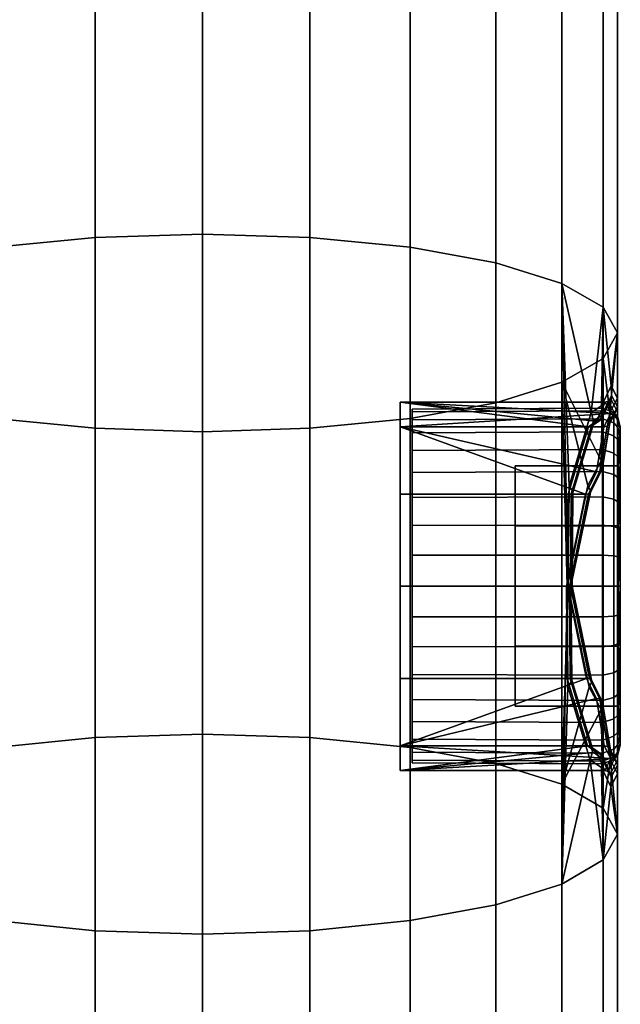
# Model space of a CAD drawing. Header units: millimetres. Extents: x -1932 to -614, y 1030 to 1948.
# Tile 227 of 256: x -631 to -614, y 1466 to 1495. Entities that reach past the tile are written whole.
import ezdxf

# ---------------------------------------------------------------- set-up
doc = ezdxf.new("R2010")
doc.units = ezdxf.units.MM
doc.layers.add('_S - MAT - L_R - HOR', color=7, linetype='Continuous', lineweight=30, true_color=0x7f3f00)

msp = doc.modelspace()

# ---------------------------------------------------------------- meshes
at = {"layer": '_S - MAT - L_R - HOR'}
mesh = msp.add_polyface(dxfattribs=at)
corners = [(-637.342, 1170.496, -302.815), (-637.342, 1885.485, -303.154), (-637.752, 1885.692, -306.257), (-637.752, 1170.381, -305.922), (-636.142, 1170.603, -299.92), (-636.142, 1885.292, -300.263), (-634.233, 1170.695, -297.433), (-634.233, 1885.127, -297.78), (-631.745, 1170.766, -295.525), (-631.745, 1885, -295.875), (-628.847, 1170.81, -294.326), (-628.847, 1884.92, -294.678), (-625.738, 1170.826, -293.917), (-625.738, 1884.893, -294.269), (-622.629, 1170.81, -294.326), (-622.629, 1884.92, -294.678), (-625.738, 1884.893, -294.269), (-625.738, 1170.826, -293.917), (-619.731, 1170.766, -295.525), (-619.731, 1885, -295.875), (-617.243, 1170.695, -297.433), (-617.243, 1885.127, -297.78), (-615.334, 1170.603, -299.92), (-615.334, 1885.292, -300.263), (-614.134, 1170.496, -302.815), (-614.133, 1885.485, -303.154), (-613.724, 1170.381, -305.922), (-613.724, 1885.692, -306.257), (-614.134, 1170.266, -309.03), (-614.133, 1885.899, -309.359), (-615.334, 1170.158, -311.925), (-615.334, 1886.092, -312.25), (-617.243, 1170.066, -314.412), (-617.243, 1886.258, -314.733), (-619.731, 1169.996, -316.32), (-619.731, 1886.385, -316.638), (-622.629, 1169.951, -317.519), (-622.628, 1886.464, -317.835), (-625.738, 1169.936, -317.928), (-625.738, 1886.492, -318.244), (-628.847, 1169.951, -317.519), (-628.847, 1886.464, -317.835), (-631.745, 1169.996, -316.32), (-631.745, 1886.385, -316.638), (-634.233, 1170.066, -314.412), (-634.233, 1886.258, -314.733), (-636.142, 1170.158, -311.925), (-636.142, 1886.092, -312.25), (-637.342, 1170.266, -309.03), (-637.342, 1885.899, -309.359), (-631.745, 1539.318, -125.595), (-631.745, 1525.063, -123.8), (-634.233, 1525.418, -121.924), (-634.233, 1539.326, -123.685), (-628.847, 1539.313, -126.795), (-628.847, 1524.841, -124.979), (-625.738, 1539.312, -127.204), (-625.738, 1524.765, -125.381), (-622.629, 1539.313, -126.795), (-622.629, 1524.841, -124.979), (-625.738, 1524.765, -125.381), (-625.738, 1539.312, -127.204), (-619.731, 1539.318, -125.595), (-619.731, 1525.063, -123.8), (-617.243, 1539.326, -123.685), (-617.243, 1525.418, -121.924), (-615.334, 1539.336, -121.197), (-615.334, 1525.879, -119.479), (-637.342, 1526.417, -116.632), (-637.342, 1484.975, -106.346), (-637.752, 1485.716, -103.326), (-637.752, 1526.994, -113.576), (-636.142, 1525.879, -119.479), (-636.142, 1484.285, -109.16), (-634.233, 1483.692, -111.576), (-631.745, 1483.237, -113.43), (-628.847, 1482.951, -114.596), (-625.738, 1482.854, -114.993), (-622.629, 1482.951, -114.596), (-625.738, 1482.854, -114.993), (-625.738, 1524.765, -125.381), (-619.731, 1483.237, -113.43), (-617.243, 1483.692, -111.576), (-615.334, 1484.285, -109.16), (-614.134, 1526.417, -116.632), (-614.134, 1484.975, -106.346), (-613.724, 1526.994, -113.576), (-613.724, 1485.716, -103.326), (-614.134, 1527.57, -110.521), (-614.134, 1486.457, -100.307), (-615.334, 1528.108, -107.673), (-615.334, 1487.147, -97.493), (-617.243, 1528.57, -105.228), (-617.243, 1487.74, -95.077), (-619.731, 1528.924, -103.352), (-619.731, 1488.194, -93.222), (-622.629, 1529.146, -102.173), (-622.629, 1488.48, -92.057), (-625.738, 1529.222, -101.771), (-625.738, 1488.578, -91.659), (-628.847, 1529.146, -102.173), (-628.847, 1488.48, -92.057), (-631.745, 1528.924, -103.352), (-631.745, 1488.194, -93.222), (-634.233, 1528.57, -105.228), (-634.233, 1487.74, -95.077), (-636.142, 1528.108, -107.673), (-636.142, 1487.147, -97.493), (-637.342, 1527.57, -110.521), (-637.342, 1486.457, -100.307)]
mesh.append_faces([[corners[k] for k in face] for face in [(0, 1, 2, 3), (4, 5, 1, 0), (6, 7, 5, 4), (8, 9, 7, 6), (10, 11, 9, 8), (12, 13, 11, 10), (14, 15, 16, 17), (18, 19, 15, 14), (20, 21, 19, 18), (22, 23, 21, 20), (24, 25, 23, 22), (26, 27, 25, 24), (28, 29, 27, 26), (30, 31, 29, 28), (32, 33, 31, 30), (34, 35, 33, 32), (36, 37, 35, 34), (38, 39, 37, 36), (40, 41, 39, 38), (42, 43, 41, 40), (44, 45, 43, 42), (46, 47, 45, 44), (48, 49, 47, 46), (3, 2, 49, 48), (50, 51, 52, 53), (54, 55, 51, 50), (56, 57, 55, 54), (58, 59, 60, 61), (62, 63, 59, 58), (64, 65, 63, 62), (66, 67, 65, 64), (68, 69, 70, 71), (72, 73, 69, 68), (52, 74, 73, 72), (51, 75, 74, 52), (55, 76, 75, 51), (57, 77, 76, 55), (59, 78, 79, 80), (63, 81, 78, 59), (65, 82, 81, 63), (67, 83, 82, 65), (84, 85, 83, 67), (86, 87, 85, 84), (88, 89, 87, 86), (90, 91, 89, 88), (92, 93, 91, 90), (94, 95, 93, 92), (96, 97, 95, 94), (98, 99, 97, 96), (100, 101, 99, 98), (102, 103, 101, 100), (104, 105, 103, 102), (106, 107, 105, 104), (108, 109, 107, 106), (71, 70, 109, 108)]])
mesh = msp.add_polyface(dxfattribs=at)
corners = [(-637.342, 1484.975, -106.346), (-637.342, 1470.451, -102.74), (-637.752, 1471.2, -99.722), (-637.752, 1485.716, -103.326), (-636.142, 1484.285, -109.16), (-636.142, 1469.752, -105.552), (-634.233, 1483.692, -111.576), (-634.233, 1469.153, -107.967), (-631.745, 1483.237, -113.43), (-631.745, 1468.693, -109.82), (-628.847, 1482.951, -114.596), (-628.847, 1468.403, -110.984), (-625.738, 1482.854, -114.993), (-625.738, 1468.305, -111.382), (-622.629, 1482.951, -114.596), (-622.629, 1468.403, -110.984), (-625.738, 1468.305, -111.382), (-625.738, 1482.854, -114.993), (-619.731, 1483.237, -113.43), (-619.731, 1468.693, -109.82), (-617.243, 1483.692, -111.576), (-617.243, 1469.153, -107.967), (-619.731, 1488.194, -93.222), (-619.731, 1473.707, -89.624), (-617.243, 1473.247, -91.477), (-617.243, 1487.74, -95.077), (-622.629, 1488.48, -92.057), (-622.629, 1473.996, -88.459), (-631.745, 1488.194, -93.222), (-631.745, 1473.707, -89.624), (-628.847, 1473.996, -88.459), (-628.847, 1488.48, -92.057), (-634.233, 1487.74, -95.077), (-634.233, 1473.247, -91.477), (-636.142, 1487.147, -97.493), (-636.142, 1472.648, -93.892), (-637.342, 1486.457, -100.307), (-637.342, 1471.949, -96.704), (-614.651, 1481.041, -106.16), (-620.021, 1481.041, -106.16), (-620.021, 1478.376, -106.874), (-615.204, 1478.376, -106.874), (-620.021, 1478.376, -96.213), (-620.021, 1473.759, -104.209), (-620.021, 1482.992, -104.209), (-615.183, 1475.71, -106.16), (-620.021, 1475.71, -106.16), (-620.021, 1473.759, -104.209), (-614.594, 1473.759, -104.209), (-614.326, 1475.126, -97.512), (-614.108, 1473.759, -98.878), (-620.021, 1473.759, -98.878), (-615.204, 1478.376, -106.874), (-620.021, 1478.376, -106.874), (-620.021, 1475.71, -106.16), (-615.183, 1475.71, -106.16), (-620.021, 1473.759, -98.878), (-613.919, 1473.388, -100.265), (-620.021, 1473.045, -101.543), (-614.619, 1475.71, -96.927), (-620.021, 1475.71, -96.927), (-620.021, 1478.376, -96.213), (-615.172, 1478.376, -96.213), (-615.172, 1478.376, -96.213), (-620.021, 1478.376, -96.213), (-620.021, 1481.041, -96.927), (-615.151, 1481.041, -96.927), (-614.594, 1473.759, -104.209), (-620.021, 1473.759, -104.209), (-620.021, 1473.045, -101.543), (-619.666, 1475.826, -105.99), (-619.666, 1476.634, -106.367), (-614.158, 1476.622, -106.401), (-614.158, 1475.807, -106.021), (-619.666, 1478.384, -106.676), (-619.666, 1479.273, -106.598), (-614.158, 1479.279, -106.634), (-614.158, 1478.384, -106.712), (-619.666, 1475.095, -97.637), (-619.666, 1474.464, -98.268), (-614.158, 1474.436, -98.245), (-614.158, 1475.071, -97.609), (-619.666, 1478.384, -96.44), (-619.666, 1477.496, -96.518), (-614.158, 1477.489, -96.482), (-614.158, 1478.384, -96.404), (-619.666, 1476.634, -96.749), (-614.158, 1476.622, -96.714), (-619.666, 1475.826, -97.126), (-614.158, 1475.807, -97.094), (-619.666, 1477.496, -106.598), (-614.158, 1477.489, -106.634), (-619.666, 1473.267, -101.558), (-619.666, 1473.344, -102.446), (-614.158, 1473.309, -102.453), (-614.158, 1473.23, -101.558), (-619.666, 1475.095, -105.478), (-614.158, 1475.071, -105.506), (-619.666, 1473.575, -99.807), (-619.666, 1473.344, -100.669), (-614.158, 1473.309, -100.663), (-614.158, 1473.541, -99.795), (-619.666, 1473.952, -104.117), (-619.666, 1474.464, -104.847), (-614.158, 1474.436, -104.871), (-614.158, 1473.921, -104.135), (-619.666, 1473.575, -103.308), (-614.158, 1473.541, -103.321), (-619.666, 1473.267, -101.558), (-614.158, 1473.23, -101.558), (-619.666, 1473.952, -98.999), (-614.158, 1473.921, -98.981), (-620.021, 1482.992, -98.878), (-620.021, 1481.041, -96.927), (-620.021, 1475.71, -96.927), (-620.021, 1473.759, -98.878), (-620.021, 1473.045, -101.543), (-620.021, 1475.71, -106.16), (-620.021, 1478.376, -106.874), (-620.021, 1475.71, -96.927), (-614.619, 1475.71, -96.927), (-614.108, 1473.759, -98.878), (-614.326, 1473.568, -103.495)]
mesh.append_faces([[corners[k] for k in face] for face in [(0, 1, 2, 3), (4, 5, 1, 0), (6, 7, 5, 4), (8, 9, 7, 6), (10, 11, 9, 8), (12, 13, 11, 10), (14, 15, 16, 17), (18, 19, 15, 14), (20, 21, 19, 18), (22, 23, 24, 25), (26, 27, 23, 22), (28, 29, 30, 31), (32, 33, 29, 28), (34, 35, 33, 32), (36, 37, 35, 34), (3, 2, 37, 36), (38, 39, 40, 41), (42, 43, 44, 44), (45, 46, 47, 48), (49, 50, 51, 51), (52, 53, 54, 55), (56, 57, 58, 58), (59, 60, 61, 62), (63, 64, 65, 66), (67, 68, 69, 69), (70, 71, 72, 73), (74, 75, 76, 77), (78, 79, 80, 81), (82, 83, 84, 85), (83, 86, 87, 84), (86, 88, 89, 87), (71, 90, 91, 72), (92, 93, 94, 95), (96, 70, 73, 97), (98, 99, 100, 101), (102, 103, 104, 105), (103, 96, 97, 104), (93, 106, 107, 94), (106, 102, 105, 107), (90, 74, 77, 91), (99, 108, 109, 100), (79, 110, 111, 80), (110, 98, 101, 111), (88, 78, 81, 89), (112, 113, 42, 42), (42, 114, 115, 115), (115, 116, 43, 43), (43, 117, 118, 118), (44, 112, 42, 42), (42, 115, 43, 43), (43, 118, 44, 44), (119, 120, 51, 51), (120, 49, 51, 51), (121, 57, 56, 56), (122, 67, 69, 69)]])
mesh = msp.add_polyface(dxfattribs=at)
corners = [(-614.134, 1486.457, -100.307), (-614.188, 1483.601, -99.384), (-613.903, 1484.181, -101.545), (-625.738, 1488.578, -91.659), (-625.738, 1474.095, -88.062), (-622.629, 1473.996, -88.459), (-622.629, 1488.48, -92.057), (-628.847, 1488.48, -92.057), (-628.847, 1473.996, -88.459), (-614.578, 1481.299, -106.539), (-614.192, 1482.009, -105.837), (-614.158, 1481.815, -105.657), (-614.505, 1481.15, -106.32), (-614.156, 1483.342, -99.444), (-613.894, 1483.906, -101.544), (-613.94, 1483.405, -104.445), (-613.931, 1483.166, -104.308), (-620.021, 1482.992, -104.209), (-614.651, 1481.041, -106.16), (-614.326, 1481.689, -105.512), (-614.562, 1482.992, -98.878), (-620.021, 1483.706, -101.543), (-614.326, 1483.16, -99.507), (-614.484, 1483.406, -98.678), (-614.413, 1483.166, -98.794), (-615.126, 1481.279, -96.551), (-615.025, 1481.141, -96.769), (-620.021, 1481.041, -96.927), (-620.021, 1482.992, -98.878), (-614.562, 1482.992, -98.878), (-615.151, 1481.041, -96.927), (-620.021, 1482.992, -104.209), (-614.119, 1482.992, -104.209), (-613.919, 1483.383, -102.747), (-613.954, 1483.079, -104.263), (-614.173, 1481.744, -105.592), (-614.173, 1481.744, -105.592), (-613.954, 1483.079, -104.263), (-614.023, 1483.015, -104.227), (-614.235, 1481.698, -105.539), (-614.235, 1481.698, -105.539), (-614.023, 1483.015, -104.227), (-614.119, 1482.992, -104.209), (-614.562, 1481.049, -106.188), (-614.562, 1481.049, -106.188), (-614.508, 1481.089, -106.247), (-614.173, 1481.744, -105.592), (-614.508, 1481.089, -106.247), (-614.418, 1483.077, -98.827), (-614.172, 1483.248, -99.464), (-614.172, 1483.248, -99.464), (-614.418, 1483.077, -98.827), (-614.472, 1483.013, -98.858), (-614.235, 1483.182, -99.487), (-614.235, 1483.182, -99.487), (-614.472, 1483.013, -98.858), (-614.084, 1483.706, -101.543), (-613.987, 1483.735, -101.539), (-613.987, 1483.735, -101.539), (-613.918, 1483.809, -101.54), (-614.172, 1483.248, -99.464), (-613.918, 1483.809, -101.54), (-614.472, 1483.013, -98.858), (-615.063, 1481.053, -96.901), (-615.063, 1481.053, -96.901), (-614.472, 1483.013, -98.858), (-614.418, 1483.077, -98.827), (-615.017, 1481.09, -96.843), (-615.017, 1481.09, -96.843), (-619.666, 1480.943, -105.99), (-619.666, 1481.674, -105.478), (-614.158, 1481.697, -105.506), (-614.158, 1480.962, -106.021), (-619.666, 1483.194, -103.308), (-619.666, 1483.425, -102.446), (-614.158, 1483.46, -102.453), (-614.158, 1483.228, -103.321), (-619.666, 1482.817, -98.999), (-619.666, 1482.305, -98.268), (-614.158, 1482.333, -98.245), (-614.158, 1482.848, -98.981), (-619.666, 1481.674, -97.637), (-614.158, 1481.697, -97.609), (-619.666, 1480.943, -97.126), (-614.158, 1480.962, -97.094), (-619.666, 1482.305, -104.847), (-619.666, 1482.817, -104.117), (-614.158, 1482.848, -104.135), (-614.158, 1482.333, -104.871), (-613.826, 1481.616, -105.409), (-613.826, 1480.898, -105.911), (-619.666, 1483.425, -100.669), (-619.666, 1483.194, -99.807), (-614.158, 1483.228, -99.795), (-614.158, 1483.46, -100.663), (-619.666, 1483.502, -101.558), (-614.158, 1483.539, -101.558), (-619.666, 1483.502, -101.558), (-614.158, 1483.539, -101.558), (-615.334, 1484.285, -109.16), (-614.134, 1484.975, -106.346), (-615.334, 1487.147, -97.493), (-615.149, 1478.359, -95.769), (-620.021, 1482.992, -104.209), (-620.021, 1483.706, -101.543), (-620.021, 1482.992, -98.878), (-620.021, 1478.376, -106.874), (-620.021, 1481.041, -106.16), (-620.021, 1481.041, -106.16), (-620.021, 1482.992, -98.878), (-614.084, 1483.706, -101.543), (-620.021, 1483.706, -101.543)]
mesh.append_faces([[corners[k] for k in face] for face in [(0, 1, 2, 2), (3, 4, 5, 6), (7, 8, 4, 3), (9, 10, 11, 12), (2, 1, 13, 14), (10, 15, 16, 11), (17, 18, 19, 19), (20, 21, 22, 22), (1, 23, 24, 13), (23, 25, 26, 24), (27, 28, 29, 30), (31, 32, 33, 33), (11, 16, 34, 35), (36, 37, 38, 39), (40, 41, 42, 19), (19, 18, 43, 40), (39, 44, 45, 46), (35, 47, 12, 11), (13, 24, 48, 49), (50, 51, 52, 53), (54, 55, 20, 22), (22, 56, 57, 54), (53, 58, 59, 60), (49, 61, 14, 13), (30, 29, 62, 63), (64, 65, 66, 67), (68, 48, 24, 26), (69, 70, 71, 72), (73, 74, 75, 76), (77, 78, 79, 80), (78, 81, 82, 79), (81, 83, 84, 82), (85, 86, 87, 88), (86, 73, 76, 87), (72, 71, 89, 90), (91, 92, 93, 94), (70, 85, 88, 71), (95, 91, 94, 96), (74, 97, 98, 75), (92, 77, 80, 93), (99, 100, 10, 10), (99, 10, 9, 9), (15, 10, 100, 100), (23, 1, 0, 0), (23, 0, 101, 101), (25, 23, 101, 101), (102, 25, 101, 101), (103, 104, 105, 105), (106, 107, 103, 103), (19, 42, 17, 17), (17, 108, 18, 18), (109, 21, 20, 20), (21, 56, 22, 22), (33, 110, 111, 111), (111, 31, 33, 33)]])
mesh = msp.add_polyface(dxfattribs=at)
corners = [(-615.334, 1484.285, -109.16), (-615.334, 1469.752, -105.552), (-617.243, 1469.153, -107.967), (-617.243, 1483.692, -111.576), (-615.181, 1478.392, -107.318), (-615.334, 1487.147, -97.493), (-615.334, 1472.648, -93.892), (-615.149, 1478.359, -95.769), (-617.243, 1487.74, -95.077), (-617.243, 1473.247, -91.477), (-614.546, 1475.452, -96.548), (-614.192, 1474.806, -97.186), (-614.158, 1475, -97.366), (-614.473, 1475.601, -96.767), (-615.126, 1481.279, -96.551), (-615.047, 1478.369, -96.026), (-615.025, 1481.141, -96.769), (-614.578, 1481.299, -106.539), (-614.505, 1481.15, -106.32), (-615.079, 1478.382, -107.061), (-614.188, 1473.128, -103.618), (-614.516, 1473.345, -104.409), (-614.445, 1473.585, -104.293), (-614.156, 1473.386, -103.558), (-615.158, 1475.472, -106.536), (-615.057, 1475.61, -106.318), (-614.108, 1473.759, -98.878), (-614.326, 1475.126, -97.512), (-614.235, 1475.117, -97.484), (-614.012, 1473.736, -98.86), (-614.012, 1473.736, -98.86), (-614.235, 1475.117, -97.484), (-614.173, 1475.071, -97.431), (-613.944, 1473.672, -98.824), (-615.07, 1478.376, -106.971), (-615.049, 1475.661, -106.244), (-615.049, 1475.661, -106.244), (-615.07, 1478.376, -106.971), (-615.116, 1478.373, -106.903), (-615.095, 1475.698, -106.186), (-615.095, 1475.698, -106.186), (-615.116, 1478.373, -106.903), (-615.204, 1478.376, -106.874), (-615.183, 1475.71, -106.16), (-614.619, 1475.71, -96.927), (-614.53, 1475.702, -96.899), (-614.53, 1475.702, -96.899), (-614.476, 1475.662, -96.84), (-614.173, 1475.071, -97.431), (-614.476, 1475.662, -96.84), (-614.508, 1481.089, -106.247), (-615.07, 1478.376, -106.971), (-614.508, 1481.089, -106.247), (-614.562, 1481.049, -106.188), (-615.116, 1478.373, -106.903), (-615.116, 1478.373, -106.903), (-614.562, 1481.049, -106.188), (-614.651, 1481.041, -106.16), (-615.204, 1478.376, -106.874), (-615.172, 1478.376, -96.213), (-615.151, 1481.041, -96.927), (-615.063, 1481.053, -96.901), (-615.084, 1478.378, -96.184), (-615.084, 1478.378, -96.184), (-615.063, 1481.053, -96.901), (-615.017, 1481.09, -96.843), (-615.038, 1478.375, -96.116), (-615.038, 1478.375, -96.116), (-615.017, 1481.09, -96.843), (-614.476, 1475.662, -96.84), (-615.038, 1478.375, -96.116), (-615.038, 1478.375, -96.116), (-614.476, 1475.662, -96.84), (-614.53, 1475.702, -96.899), (-615.084, 1478.378, -96.184), (-615.084, 1478.378, -96.184), (-614.53, 1475.702, -96.899), (-614.619, 1475.71, -96.927), (-615.172, 1478.376, -96.213), (-614.326, 1473.568, -103.495), (-614.094, 1473.045, -101.543), (-613.997, 1473.016, -101.548), (-614.235, 1473.547, -103.515), (-614.235, 1473.547, -103.515), (-613.997, 1473.016, -101.548), (-613.928, 1472.942, -101.547), (-614.172, 1473.48, -103.538), (-614.45, 1473.674, -104.26), (-614.172, 1473.48, -103.538), (-614.45, 1473.674, -104.26), (-614.504, 1473.738, -104.229), (-614.504, 1473.738, -104.229), (-614.594, 1473.759, -104.209), (-614.45, 1473.674, -104.26), (-615.049, 1475.661, -106.244), (-615.095, 1475.698, -106.186), (-614.504, 1473.738, -104.229), (-614.504, 1473.738, -104.229), (-615.095, 1475.698, -106.186), (-615.183, 1475.71, -106.16), (-614.594, 1473.759, -104.209), (-613.699, 1481.868, -101.558), (-616.687, 1481.868, -101.558), (-616.687, 1480.126, -104.575), (-613.699, 1480.126, -104.575), (-613.699, 1480.126, -104.575), (-616.687, 1480.126, -104.575), (-616.687, 1476.643, -104.575), (-613.699, 1476.643, -104.575), (-613.699, 1476.643, -104.575), (-616.687, 1476.643, -104.575), (-616.687, 1474.901, -101.558), (-613.699, 1474.901, -101.558), (-616.687, 1481.868, -101.558), (-616.687, 1476.643, -104.575), (-616.687, 1480.126, -104.575), (-616.687, 1474.901, -101.558), (-613.699, 1480.126, -98.541), (-616.687, 1480.126, -98.541), (-616.687, 1481.868, -101.558), (-613.699, 1481.868, -101.558), (-613.699, 1476.643, -98.541), (-616.687, 1476.643, -98.541), (-616.687, 1480.126, -98.541), (-613.699, 1480.126, -98.541), (-613.699, 1474.901, -101.558), (-616.687, 1474.901, -101.558), (-616.687, 1476.643, -98.541), (-613.699, 1476.643, -98.541), (-616.687, 1480.126, -98.541), (-616.687, 1476.643, -98.541), (-619.666, 1480.943, -97.126), (-619.666, 1480.135, -96.749), (-614.158, 1480.147, -96.714), (-614.158, 1480.962, -97.094), (-619.666, 1479.273, -106.598), (-619.666, 1480.135, -106.367), (-614.158, 1480.147, -106.401), (-614.158, 1479.279, -106.634), (-619.666, 1479.273, -96.518), (-614.158, 1479.279, -96.482), (-619.666, 1478.384, -96.44), (-614.158, 1478.384, -96.404), (-619.666, 1480.943, -105.99), (-614.158, 1480.962, -106.021), (-614.134, 1471.949, -96.704)]
mesh.append_faces([[corners[k] for k in face] for face in [(0, 1, 2, 3), (1, 0, 4, 4), (5, 6, 7, 7), (8, 9, 6, 5), (10, 11, 12, 13), (14, 7, 15, 16), (4, 17, 18, 19), (20, 21, 22, 23), (21, 24, 25, 22), (24, 4, 19, 25), (7, 10, 13, 15), (26, 27, 28, 29), (30, 31, 32, 33), (25, 19, 34, 35), (36, 37, 38, 39), (40, 41, 42, 43), (27, 44, 45, 28), (31, 46, 47, 32), (48, 49, 13, 12), (19, 18, 50, 34), (51, 52, 53, 54), (55, 56, 57, 58), (59, 60, 61, 62), (63, 64, 65, 66), (67, 68, 16, 15), (15, 13, 69, 70), (71, 72, 73, 74), (75, 76, 77, 78), (79, 80, 81, 82), (83, 84, 85, 86), (23, 22, 87, 88), (86, 89, 90, 83), (82, 91, 92, 79), (22, 25, 35, 87), (93, 94, 95, 96), (97, 98, 99, 100), (101, 102, 103, 104), (105, 106, 107, 108), (109, 110, 111, 112), (113, 114, 115, 115), (113, 116, 114, 114), (117, 118, 119, 120), (121, 122, 123, 124), (125, 126, 127, 128), (129, 130, 113, 113), (130, 116, 113, 113), (131, 132, 133, 134), (135, 136, 137, 138), (132, 139, 140, 133), (139, 141, 142, 140), (136, 143, 144, 137), (0, 17, 4, 4), (4, 24, 1, 1), (6, 145, 11, 11), (6, 11, 10, 10), (6, 10, 7, 7)]])
mesh = msp.add_polyface(dxfattribs=at)
corners = [(-613.724, 1485.716, -103.326), (-613.724, 1483.828, -102.866), (-613.94, 1483.405, -104.445), (-613.724, 1483.571, -102.797), (-613.931, 1483.166, -104.308), (-613.903, 1484.181, -101.545), (-613.894, 1483.906, -101.544), (-613.918, 1483.809, -101.54), (-613.751, 1483.477, -102.772), (-613.751, 1483.477, -102.772), (-613.918, 1483.809, -101.54), (-613.987, 1483.735, -101.539), (-613.822, 1483.408, -102.754), (-613.822, 1483.408, -102.754), (-613.987, 1483.735, -101.539), (-614.084, 1483.706, -101.543), (-613.919, 1483.383, -102.747), (-614.119, 1482.992, -104.209), (-614.023, 1483.015, -104.227), (-614.023, 1483.015, -104.227), (-613.954, 1483.079, -104.263), (-613.751, 1483.477, -102.772), (-613.954, 1483.079, -104.263), (-613.699, 1481.868, -101.558), (-613.699, 1480.126, -104.575), (-613.641, 1481.552, -103.387), (-613.641, 1481.552, -99.729), (-613.699, 1480.126, -98.541), (-613.699, 1481.868, -101.558), (-614.158, 1483.228, -103.321), (-614.158, 1483.46, -102.453), (-613.826, 1483.335, -102.431), (-613.826, 1483.109, -103.277), (-613.71, 1482.613, -103.999), (-613.71, 1482.973, -103.228), (-613.641, 1482.718, -103.135), (-613.641, 1482.378, -103.864), (-613.826, 1482.236, -104.789), (-613.826, 1481.616, -105.409), (-614.158, 1481.697, -105.506), (-614.158, 1482.333, -104.871), (-613.826, 1482.738, -104.071), (-613.826, 1483.109, -103.277), (-613.71, 1482.973, -103.228), (-613.71, 1482.613, -103.999), (-614.158, 1482.848, -104.135), (-613.826, 1482.738, -104.071), (-613.826, 1480.898, -105.911), (-613.826, 1481.616, -105.409), (-613.71, 1481.523, -105.298), (-613.71, 1480.826, -105.786), (-613.71, 1481.523, -105.298), (-613.71, 1482.125, -104.696), (-613.641, 1481.917, -104.522), (-613.641, 1481.349, -105.09), (-613.826, 1482.236, -104.789), (-613.71, 1482.125, -104.696), (-613.71, 1482.125, -98.419), (-613.71, 1481.523, -97.817), (-613.641, 1481.349, -98.025), (-613.641, 1481.917, -98.593), (-613.826, 1482.738, -99.044), (-613.826, 1482.236, -98.326), (-613.71, 1482.125, -98.419), (-613.71, 1482.613, -99.116), (-614.158, 1483.539, -101.558), (-614.158, 1483.46, -100.663), (-613.826, 1483.335, -100.685), (-613.826, 1483.412, -101.558), (-613.826, 1483.335, -102.431), (-613.71, 1483.193, -102.406), (-613.71, 1483.193, -102.406), (-613.71, 1483.267, -101.558), (-613.641, 1482.996, -101.558), (-613.641, 1482.926, -102.359), (-613.826, 1483.412, -101.558), (-614.158, 1483.539, -101.558), (-614.158, 1483.228, -99.795), (-613.826, 1483.109, -99.838), (-613.826, 1483.412, -101.558), (-613.71, 1483.267, -101.558), (-613.71, 1483.267, -101.558), (-613.71, 1483.193, -100.71), (-613.641, 1482.926, -100.757), (-613.641, 1482.996, -101.558), (-614.158, 1482.848, -98.981), (-613.826, 1482.738, -99.044), (-613.641, 1482.996, -101.558), (-613.699, 1481.868, -101.558), (-613.826, 1483.335, -100.685), (-613.826, 1483.109, -99.838), (-613.71, 1482.973, -99.888), (-613.71, 1483.193, -100.71), (-613.71, 1482.973, -99.888), (-613.71, 1482.613, -99.116), (-613.641, 1482.378, -99.252), (-613.641, 1482.718, -99.98), (-613.699, 1481.868, -101.558), (-613.699, 1481.868, -101.558), (-613.826, 1481.616, -97.707), (-613.71, 1481.523, -97.817), (-613.71, 1480.826, -97.329), (-613.641, 1480.69, -97.564), (-613.826, 1480.898, -97.204), (-613.71, 1480.826, -97.329), (-613.826, 1481.616, -97.707), (-613.826, 1482.236, -98.326), (-614.158, 1482.333, -98.245), (-614.158, 1481.697, -97.609), (-613.826, 1483.412, -101.558), (-613.71, 1483.267, -101.558), (-614.158, 1480.962, -97.094), (-613.826, 1480.898, -97.204), (-614.134, 1484.975, -106.346), (-614.134, 1486.457, -100.307)]
mesh.append_faces([[corners[k] for k in face] for face in [(0, 1, 2, 2), (2, 1, 3, 4), (1, 5, 6, 3), (3, 6, 7, 8), (9, 10, 11, 12), (13, 14, 15, 16), (16, 17, 18, 13), (12, 19, 20, 21), (8, 22, 4, 3), (23, 24, 25, 25), (26, 27, 28, 28), (29, 30, 31, 32), (33, 34, 35, 36), (37, 38, 39, 40), (41, 42, 43, 44), (40, 45, 46, 37), (47, 48, 49, 50), (51, 52, 53, 54), (45, 29, 32, 46), (48, 55, 56, 49), (52, 33, 36, 53), (55, 41, 44, 56), (53, 36, 25, 24), (57, 58, 59, 60), (61, 62, 63, 64), (36, 35, 23, 25), (65, 66, 67, 68), (42, 69, 70, 43), (71, 72, 73, 74), (75, 31, 30, 76), (35, 74, 23, 23), (66, 77, 78, 67), (69, 79, 80, 70), (81, 82, 83, 84), (74, 73, 23, 23), (77, 85, 86, 78), (87, 83, 88, 88), (89, 90, 91, 92), (93, 94, 95, 96), (83, 96, 97, 97), (90, 61, 64, 91), (96, 95, 26, 98), (34, 71, 74, 35), (95, 60, 27, 26), (62, 99, 100, 63), (58, 101, 102, 59), (99, 103, 104, 100), (105, 106, 107, 108), (94, 57, 60, 95), (109, 89, 92, 110), (108, 111, 112, 105), (85, 107, 106, 86), (82, 93, 96, 83), (113, 0, 2, 2), (5, 1, 0, 0), (0, 114, 5, 5)]])
mesh = msp.add_polyface(dxfattribs=at)
corners = [(-613.699, 1480.126, -104.575), (-613.699, 1476.643, -104.575), (-613.641, 1478.384, -105.215), (-613.641, 1478.384, -97.9), (-613.699, 1476.643, -98.541), (-613.699, 1480.126, -98.541), (-613.641, 1478.384, -106.169), (-613.641, 1479.185, -106.099), (-613.826, 1480.104, -106.282), (-613.826, 1480.898, -105.911), (-613.71, 1480.826, -105.786), (-613.71, 1480.055, -106.146), (-613.641, 1479.962, -105.891), (-614.158, 1480.147, -106.401), (-614.158, 1480.962, -106.021), (-613.826, 1480.898, -105.911), (-613.826, 1480.104, -106.282), (-613.641, 1480.69, -105.552), (-613.641, 1481.349, -105.09), (-613.641, 1481.917, -104.522), (-614.158, 1476.622, -96.714), (-614.158, 1475.807, -97.094), (-613.826, 1475.871, -97.204), (-613.826, 1476.665, -96.834), (-613.71, 1477.537, -106.366), (-613.71, 1478.384, -106.441), (-613.641, 1477.584, -106.099), (-613.826, 1479.257, -106.509), (-613.71, 1479.232, -106.366), (-614.158, 1480.962, -97.094), (-614.158, 1480.147, -96.714), (-613.826, 1480.104, -96.834), (-613.826, 1480.898, -97.204), (-613.641, 1481.917, -98.593), (-613.641, 1481.349, -98.025), (-614.158, 1479.279, -96.482), (-613.826, 1479.257, -96.607), (-613.71, 1480.826, -97.329), (-613.71, 1480.055, -96.969), (-613.641, 1479.962, -97.224), (-613.641, 1480.69, -97.564), (-613.826, 1478.384, -96.531), (-614.158, 1478.384, -96.404), (-613.826, 1480.898, -97.204), (-613.826, 1480.104, -96.834), (-613.71, 1480.055, -96.969), (-613.71, 1480.826, -97.329), (-613.71, 1479.232, -96.749), (-613.641, 1479.185, -97.016), (-614.158, 1477.489, -96.482), (-613.826, 1477.511, -96.607), (-613.826, 1479.257, -96.607), (-613.71, 1479.232, -96.749), (-613.71, 1478.384, -96.675), (-613.641, 1478.384, -96.946), (-613.826, 1478.384, -96.531), (-613.71, 1478.384, -96.675), (-613.71, 1477.537, -96.749), (-613.641, 1477.584, -97.016), (-613.826, 1477.511, -96.607), (-613.71, 1477.537, -96.749), (-613.71, 1476.714, -96.969), (-613.641, 1476.807, -97.224), (-613.826, 1479.257, -106.509), (-614.158, 1479.279, -106.634), (-613.826, 1476.665, -96.834), (-613.71, 1476.714, -96.969), (-613.71, 1479.232, -106.366), (-613.71, 1480.055, -106.146), (-613.71, 1480.826, -105.786), (-613.71, 1475.943, -105.786), (-613.71, 1476.714, -106.146), (-613.641, 1476.807, -105.891), (-613.641, 1476.079, -105.552), (-613.641, 1476.079, -97.564), (-613.826, 1477.511, -106.509), (-613.826, 1478.384, -106.585), (-613.71, 1478.384, -106.441), (-613.71, 1477.537, -106.366), (-613.71, 1481.523, -105.298), (-614.158, 1475.807, -106.021), (-614.158, 1476.622, -106.401), (-613.826, 1476.665, -106.282), (-613.826, 1475.871, -105.911), (-613.826, 1477.511, -106.509), (-614.158, 1477.489, -106.634), (-613.826, 1475.871, -97.204), (-613.71, 1475.943, -97.329), (-613.641, 1475.42, -105.09), (-613.826, 1478.384, -106.585), (-614.158, 1478.384, -106.712), (-613.826, 1475.871, -105.911), (-613.826, 1476.665, -106.282), (-613.71, 1476.714, -106.146), (-613.71, 1475.943, -105.786), (-613.71, 1475.943, -97.329)]
mesh.append_faces([[corners[k] for k in face] for face in [(0, 1, 2, 2), (3, 4, 5, 5), (6, 7, 0, 2), (8, 9, 10, 11), (7, 12, 0, 0), (13, 14, 15, 16), (12, 17, 0, 0), (17, 18, 0, 0), (18, 19, 0, 0), (20, 21, 22, 23), (24, 25, 6, 26), (27, 8, 11, 28), (29, 30, 31, 32), (33, 34, 5, 5), (30, 35, 36, 31), (37, 38, 39, 40), (34, 40, 5, 5), (41, 36, 35, 42), (43, 44, 45, 46), (38, 47, 48, 39), (40, 39, 5, 5), (42, 49, 50, 41), (44, 51, 52, 45), (47, 53, 54, 48), (39, 48, 5, 5), (49, 20, 23, 50), (51, 55, 56, 52), (53, 57, 58, 54), (48, 54, 3, 5), (55, 59, 60, 56), (57, 61, 62, 58), (54, 58, 4, 3), (16, 63, 64, 13), (59, 65, 66, 60), (67, 68, 12, 7), (58, 62, 4, 4), (68, 69, 17, 12), (70, 71, 72, 73), (62, 74, 4, 4), (75, 76, 77, 78), (69, 79, 18, 17), (80, 81, 82, 83), (84, 82, 81, 85), (65, 86, 87, 66), (88, 73, 1, 1), (89, 84, 85, 90), (91, 92, 93, 94), (71, 24, 26, 72), (73, 72, 1, 1), (92, 75, 78, 93), (72, 26, 1, 1), (25, 67, 7, 6), (26, 6, 2, 1), (61, 95, 74, 62), (63, 89, 90, 64), (76, 27, 28, 77)]])
mesh = msp.add_polyface(dxfattribs=at)
corners = [(-613.93, 1473.346, -98.642), (-613.724, 1472.943, -100.146), (-613.724, 1473.2, -100.215), (-613.92, 1473.585, -98.779), (-614.192, 1474.806, -97.186), (-614.158, 1475, -97.366), (-613.944, 1473.672, -98.824), (-614.173, 1475.071, -97.431), (-613.919, 1473.388, -100.265), (-614.108, 1473.759, -98.878), (-614.012, 1473.736, -98.86), (-613.822, 1473.363, -100.258), (-613.822, 1473.363, -100.258), (-614.012, 1473.736, -98.86), (-613.944, 1473.672, -98.824), (-613.751, 1473.294, -100.24), (-613.751, 1473.294, -100.24), (-613.944, 1473.672, -98.824), (-613.699, 1476.643, -104.575), (-613.699, 1474.901, -101.558), (-613.641, 1475.217, -103.387), (-613.641, 1475.217, -99.729), (-613.699, 1474.901, -101.558), (-613.699, 1476.643, -98.541), (-613.71, 1474.156, -99.116), (-613.71, 1473.796, -99.888), (-613.641, 1474.051, -99.98), (-613.641, 1474.391, -99.252), (-613.826, 1475.153, -105.409), (-613.826, 1475.871, -105.911), (-613.71, 1475.943, -105.786), (-613.71, 1475.246, -105.298), (-613.826, 1475.153, -97.707), (-613.826, 1475.871, -97.204), (-614.158, 1475.807, -97.094), (-614.158, 1475.071, -97.609), (-613.826, 1473.357, -101.558), (-613.826, 1473.434, -100.685), (-614.158, 1473.309, -100.663), (-614.158, 1473.23, -101.558), (-614.158, 1474.436, -98.245), (-614.158, 1473.921, -98.981), (-613.826, 1474.031, -99.044), (-613.826, 1474.533, -98.326), (-614.158, 1473.541, -99.795), (-613.826, 1473.66, -99.838), (-613.826, 1474.031, -99.044), (-613.826, 1473.66, -99.838), (-613.71, 1473.796, -99.888), (-613.71, 1474.156, -99.116), (-613.71, 1473.576, -100.71), (-613.641, 1473.843, -100.757), (-613.641, 1476.079, -97.564), (-613.641, 1475.42, -98.025), (-613.71, 1474.156, -103.999), (-613.71, 1474.644, -104.696), (-613.641, 1474.852, -104.522), (-613.641, 1474.391, -103.864), (-613.826, 1475.153, -97.707), (-613.826, 1474.533, -98.326), (-613.71, 1474.644, -98.419), (-613.71, 1475.246, -97.817), (-613.71, 1474.644, -98.419), (-613.641, 1474.852, -98.593), (-613.826, 1474.533, -104.789), (-613.826, 1474.031, -104.071), (-614.158, 1473.921, -104.135), (-614.158, 1474.436, -104.871), (-614.158, 1475.071, -105.506), (-614.158, 1475.807, -106.021), (-613.826, 1475.871, -105.911), (-613.826, 1475.153, -105.409), (-613.71, 1475.246, -105.298), (-613.641, 1475.42, -105.09), (-613.826, 1474.031, -104.071), (-613.826, 1474.533, -104.789), (-613.71, 1474.644, -104.696), (-613.71, 1474.156, -103.999), (-613.699, 1474.901, -101.558), (-614.158, 1473.23, -101.558), (-614.158, 1473.309, -102.453), (-613.826, 1473.434, -102.431), (-613.826, 1473.357, -101.558), (-613.826, 1473.434, -100.685), (-613.71, 1473.576, -100.71), (-613.71, 1473.502, -101.558), (-613.641, 1473.773, -101.558), (-613.699, 1474.901, -101.558), (-614.158, 1473.541, -103.321), (-613.826, 1473.66, -103.277), (-613.826, 1473.357, -101.558), (-613.71, 1473.502, -101.558), (-613.71, 1473.502, -101.558), (-613.71, 1473.576, -102.406), (-613.641, 1473.843, -102.359), (-613.641, 1473.773, -101.558), (-613.699, 1474.901, -101.558), (-613.826, 1473.357, -101.558), (-613.826, 1473.434, -102.431), (-613.71, 1473.576, -102.406), (-613.71, 1473.502, -101.558), (-613.71, 1473.796, -103.228), (-613.641, 1474.051, -103.135), (-613.641, 1473.773, -101.558), (-613.826, 1473.66, -103.277), (-613.71, 1473.796, -103.228), (-613.71, 1475.943, -97.329), (-613.71, 1475.246, -97.817), (-613.71, 1475.943, -105.786), (-613.641, 1476.079, -105.552), (-613.826, 1475.871, -97.204), (-613.71, 1475.943, -97.329)]
mesh.append_faces([[corners[k] for k in face] for face in [(0, 1, 2, 3), (4, 0, 3, 5), (6, 7, 5, 3), (8, 9, 10, 11), (12, 13, 14, 15), (16, 17, 3, 2), (18, 19, 20, 20), (21, 22, 23, 23), (24, 25, 26, 27), (28, 29, 30, 31), (32, 33, 34, 35), (36, 37, 38, 39), (40, 41, 42, 43), (44, 38, 37, 45), (41, 44, 45, 42), (46, 47, 48, 49), (25, 50, 51, 26), (52, 53, 23, 23), (54, 55, 56, 57), (58, 59, 60, 61), (62, 24, 27, 63), (53, 63, 23, 23), (64, 65, 66, 67), (59, 46, 49, 60), (68, 69, 70, 71), (63, 27, 21, 23), (67, 68, 71, 64), (55, 72, 73, 56), (74, 75, 76, 77), (27, 26, 78, 21), (79, 80, 81, 82), (47, 83, 84, 48), (50, 85, 86, 51), (26, 51, 87, 87), (80, 88, 89, 81), (83, 90, 91, 84), (92, 93, 94, 95), (51, 86, 96, 96), (88, 66, 65, 89), (97, 98, 99, 100), (93, 101, 102, 94), (103, 94, 19, 19), (98, 104, 105, 99), (101, 54, 57, 102), (94, 102, 19, 19), (35, 40, 43, 32), (104, 74, 77, 105), (106, 107, 53, 52), (102, 57, 20, 19), (57, 56, 18, 20), (75, 28, 31, 76), (72, 108, 109, 73), (56, 73, 18, 18), (110, 58, 61, 111), (107, 62, 63, 53)]])
mesh = msp.add_polyface(dxfattribs=at)
corners = [(-614.134, 1470.451, -102.74), (-614.188, 1473.128, -103.618), (-613.913, 1472.57, -101.542), (-613.724, 1471.2, -99.722), (-613.724, 1472.943, -100.146), (-613.93, 1473.346, -98.642), (-637.342, 1470.451, -102.74), (-637.342, 1364.31, -76.384), (-637.752, 1365.059, -73.366), (-637.752, 1471.2, -99.722), (-636.142, 1469.752, -105.552), (-636.142, 1363.612, -79.196), (-634.233, 1469.153, -107.967), (-634.233, 1363.012, -81.611), (-631.745, 1468.693, -109.82), (-631.745, 1362.552, -83.464), (-628.847, 1468.403, -110.984), (-628.847, 1362.263, -84.628), (-625.738, 1468.305, -111.382), (-625.738, 1362.164, -85.026), (-622.629, 1468.403, -110.984), (-622.629, 1362.263, -84.628), (-625.738, 1362.164, -85.026), (-625.738, 1468.305, -111.382), (-619.731, 1468.693, -109.82), (-619.731, 1362.552, -83.464), (-617.243, 1469.153, -107.967), (-617.243, 1363.012, -81.611), (-615.334, 1469.752, -105.552), (-615.334, 1363.612, -79.196), (-614.134, 1364.31, -76.384), (-613.724, 1365.059, -73.366), (-614.134, 1471.949, -96.704), (-614.134, 1365.809, -70.348), (-615.334, 1472.648, -93.892), (-615.334, 1366.507, -67.536), (-617.243, 1473.247, -91.477), (-617.243, 1367.106, -65.121), (-619.731, 1473.707, -89.624), (-619.731, 1367.567, -63.268), (-622.629, 1473.996, -88.459), (-622.629, 1367.856, -62.104), (-625.738, 1474.095, -88.062), (-625.738, 1367.955, -61.706), (-628.847, 1473.996, -88.459), (-628.847, 1367.856, -62.104), (-631.745, 1473.707, -89.624), (-631.745, 1367.567, -63.268), (-634.233, 1473.247, -91.477), (-634.233, 1367.106, -65.121), (-636.142, 1472.648, -93.892), (-636.142, 1366.507, -67.536), (-637.342, 1471.949, -96.704), (-637.342, 1365.809, -70.348), (-637.342, 1258.86, -50.2), (-637.752, 1259.609, -47.182), (-636.142, 1258.162, -53.012), (-613.724, 1259.609, -47.182), (-614.134, 1258.86, -50.2), (-614.134, 1260.359, -44.164), (-615.334, 1261.057, -41.352), (-617.243, 1261.657, -38.937), (-619.731, 1262.117, -37.084), (-622.629, 1262.406, -35.919), (-625.738, 1262.505, -35.522), (-628.847, 1262.406, -35.919), (-631.745, 1262.117, -37.084), (-634.233, 1261.657, -38.937), (-636.142, 1261.057, -41.352), (-637.342, 1260.359, -44.164), (-613.905, 1472.845, -101.543), (-613.724, 1473.2, -100.215), (-614.156, 1473.386, -103.558), (-614.094, 1473.045, -101.543), (-613.919, 1473.388, -100.265), (-613.822, 1473.363, -100.258), (-613.997, 1473.016, -101.548), (-613.997, 1473.016, -101.548), (-613.822, 1473.363, -100.258), (-613.751, 1473.294, -100.24), (-613.928, 1472.942, -101.547), (-613.928, 1472.942, -101.547), (-613.751, 1473.294, -100.24), (-614.172, 1473.48, -103.538), (-613.928, 1472.942, -101.547), (-614.516, 1473.345, -104.409), (-615.158, 1475.472, -106.536), (-614.192, 1474.806, -97.186), (-620.021, 1473.045, -101.543), (-614.094, 1473.045, -101.543), (-614.326, 1473.568, -103.495), (-620.021, 1473.045, -101.543)]
mesh.append_faces([[corners[k] for k in face] for face in [(0, 1, 2, 2), (3, 4, 5, 5), (6, 7, 8, 9), (10, 11, 7, 6), (12, 13, 11, 10), (14, 15, 13, 12), (16, 17, 15, 14), (18, 19, 17, 16), (20, 21, 22, 23), (24, 25, 21, 20), (26, 27, 25, 24), (28, 29, 27, 26), (0, 30, 29, 28), (3, 31, 30, 0), (32, 33, 31, 3), (34, 35, 33, 32), (36, 37, 35, 34), (38, 39, 37, 36), (40, 41, 39, 38), (42, 43, 41, 40), (44, 45, 43, 42), (46, 47, 45, 44), (48, 49, 47, 46), (50, 51, 49, 48), (52, 53, 51, 50), (9, 8, 53, 52), (7, 54, 55, 8), (11, 56, 54, 7), (31, 57, 58, 30), (33, 59, 57, 31), (35, 60, 59, 33), (37, 61, 60, 35), (39, 62, 61, 37), (41, 63, 62, 39), (43, 64, 63, 41), (45, 65, 64, 43), (47, 66, 65, 45), (49, 67, 66, 47), (51, 68, 67, 49), (53, 69, 68, 51), (8, 55, 69, 53), (4, 2, 70, 71), (2, 1, 72, 70), (73, 74, 75, 76), (77, 78, 79, 80), (81, 82, 71, 70), (83, 84, 70, 72), (85, 1, 0, 0), (85, 0, 28, 28), (86, 85, 28, 28), (2, 4, 3, 3), (3, 0, 2, 2), (5, 87, 32, 32), (32, 3, 5, 5), (74, 73, 88, 88), (89, 90, 91, 91)]])

doc.saveas('drawing.dxf')
